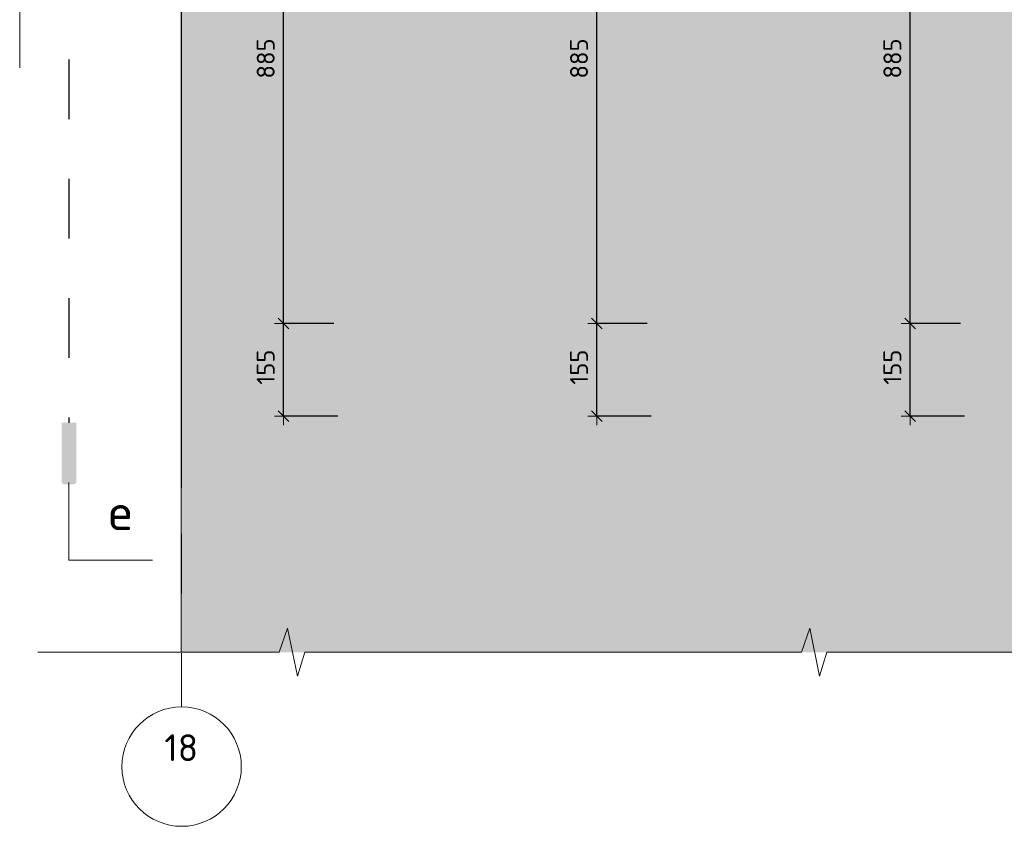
# Model space of a CAD drawing. Header units: metres. Extents: x -38 to 98, y -15 to 21.
# Tile 52 of 147: x 80.97 to 82.62, y -7.58 to -6.23. Entities that reach past the tile are written whole.
import ezdxf

# ---------------------------------------------------------------- set-up
doc = ezdxf.new("R2010")
doc.units = ezdxf.units.M
doc.header["$PDMODE"] = 65
for name, pattern in [('______11', [0.5, 0.4, -0.05, 0, -0.05]), ('______2', [0.0405, 0.03, -0.0105]), ('______5', [1.1, 0.8, -0.1, 0.1, -0.1])]:
    doc.linetypes.add(name, pattern=pattern)
for name, color, linetype, lineweight in [('XR$5$ВК__отв в полу 1-2 эт', 220, 'Continuous', 25), ('XR$5$Осевая линия (1)', 7, '______5', 13), ('XR$5$Размерная линия (1)', 7, 'Continuous', 13), ('XR$5$Текст_ общее_1', 7, 'Continuous', 13)]:
    doc.layers.add(name, color=color, linetype=linetype, lineweight=lineweight)
doc.styles.add('ISOCPEUR', font='txt')
doc.dimstyles.new('DIMSTYLE_24', dxfattribs={"dimtxt": 0.03, "dimasz": 0.03, "dimexe": 0, "dimexo": 0, "dimgap": 0.015, "dimtad": 2, "dimdec": 0, "dimlfac": 1000, "dimrnd": 5, "dimzin": 12, "dimdsep": 46, "dimtxsty": 'ISOCPEUR', "dimblk1": 'ALL_ML_STRICH', "dimblk2": 'ALL_ML_STRICH', "dimsah": 1, "dimcen": 0, "dimclrd": 7, "dimclre": 256, "dimclrt": 7, "dimadec": 0, "dimazin": 0, "dimtfac": 1, "dimtdec": 0, "dimtix": 1, "dimtmove": 2, "dimatfit": 3, "dimfxl": 0, "dimtzin": 0, "dimlwd": 0, "dimlwe": -3, "dimarcsym": 0})

# ---------------------------------------------------------------- blocks, each defined once
blk = doc.blocks.new('ALL_ML_STRICH')
at = {"color": 0, "linetype": 'ByBlock', "lineweight": -2}
for p, q in [((-1, 0), (0.5, 0)), ((-0.3, -0.3), (0.3, 0.3)), ((0, -0.5), (0, 0.5))]:
    blk.add_line(p, q, dxfattribs=at)
blk = doc.blocks.new('*D730')
at = {"layer": 'DEFPOINTS', "color": 7, "linetype": 'Continuous', "lineweight": 13, "transparency": 33554687}
for p in [(82.5656, -6.7349), (82.4614, -6.8899), (82.5721, -6.8899)]:
    blk.add_point(p, dxfattribs=at)
at = {"layer": 'XR$5$Размерная линия (1)', "color": 9, "linetype": 'Continuous', "lineweight": -2, "true_color": 0xc7c7c7, "transparency": 33554687}
for p, q in [((82.5456, -6.7349), (82.4614, -6.7349)), ((82.5521, -6.8899), (82.4614, -6.8899))]:
    blk.add_line(p, q, dxfattribs=at)
at = {"layer": 'XR$5$Размерная линия (1)', "color": 7, "linetype": 'Continuous', "lineweight": -2, "transparency": 33554687}
blk.add_line((82.4614, -6.8899), (82.4614, -6.7349), dxfattribs=at)
at = {"layer": 'XR$5$Размерная линия (1)', "color": 7, "linetype": 'Continuous', "lineweight": 13, "transparency": 33554687, "xscale": 0.03, "yscale": 0.03, "zscale": 0.03}
for p, rotation in [((82.4614, -6.7349), 90), ((82.4614, -6.8899), 270)]:
    blk.add_blockref('ALL_ML_STRICH', p, dxfattribs=dict(at, rotation=rotation))
at = {"layer": 'XR$5$Размерная линия (1)', "color": 7, "linetype": 'Continuous', "lineweight": 13, "transparency": 33554687, "insert": (82.4314, -6.8079), "char_height": 0.03, "width": 0.09, "attachment_point": 5, "rotation": 90, "style": 'ISOCPEUR'}
blk.add_mtext('\\A1;{155}', dxfattribs=at)
blk = doc.blocks.new('*D731')
at = {"layer": 'DEFPOINTS', "color": 7, "linetype": 'Continuous', "lineweight": 13, "transparency": 33554687}
for p in [(82.3694, -5.8499), (82.4614, -6.7349), (82.5656, -6.7349)]:
    blk.add_point(p, dxfattribs=at)
at = {"layer": 'XR$5$Размерная линия (1)', "color": 9, "linetype": 'Continuous', "lineweight": -2, "true_color": 0xc7c7c7, "transparency": 33554687}
for p, q in [((82.3894, -5.8499), (82.4614, -5.8499)), ((82.5456, -6.7349), (82.4614, -6.7349))]:
    blk.add_line(p, q, dxfattribs=at)
at = {"layer": 'XR$5$Размерная линия (1)', "color": 7, "linetype": 'Continuous', "lineweight": -2, "transparency": 33554687}
blk.add_line((82.4614, -6.7349), (82.4614, -5.8499), dxfattribs=at)
at = {"layer": 'XR$5$Размерная линия (1)', "color": 7, "linetype": 'Continuous', "lineweight": 13, "transparency": 33554687, "xscale": 0.03, "yscale": 0.03, "zscale": 0.03}
for p, rotation in [((82.4614, -5.8499), 90), ((82.4614, -6.7349), 270)]:
    blk.add_blockref('ALL_ML_STRICH', p, dxfattribs=dict(at, rotation=rotation))
at = {"layer": 'XR$5$Размерная линия (1)', "color": 7, "linetype": 'Continuous', "lineweight": 13, "transparency": 33554687, "insert": (82.4314, -6.2909), "char_height": 0.03, "width": 0.09, "attachment_point": 5, "rotation": 90, "style": 'ISOCPEUR'}
blk.add_mtext('\\A1;{885}', dxfattribs=at)
blk = doc.blocks.new('*D735')
at = {"layer": 'DEFPOINTS', "color": 7, "linetype": 'Continuous', "lineweight": 13, "transparency": 33554687}
for p in [(82.0406, -6.7349), (81.9364, -6.8899), (82.0471, -6.8899)]:
    blk.add_point(p, dxfattribs=at)
at = {"layer": 'XR$5$Размерная линия (1)', "color": 9, "linetype": 'Continuous', "lineweight": -2, "true_color": 0xc7c7c7, "transparency": 33554687}
for p, q in [((82.0206, -6.7349), (81.9364, -6.7349)), ((82.0271, -6.8899), (81.9364, -6.8899))]:
    blk.add_line(p, q, dxfattribs=at)
at = {"layer": 'XR$5$Размерная линия (1)', "color": 7, "linetype": 'Continuous', "lineweight": -2, "transparency": 33554687}
blk.add_line((81.9364, -6.8899), (81.9364, -6.7349), dxfattribs=at)
at = {"layer": 'XR$5$Размерная линия (1)', "color": 7, "linetype": 'Continuous', "lineweight": 13, "transparency": 33554687, "xscale": 0.03, "yscale": 0.03, "zscale": 0.03}
for p, rotation in [((81.9364, -6.7349), 90), ((81.9364, -6.8899), 270)]:
    blk.add_blockref('ALL_ML_STRICH', p, dxfattribs=dict(at, rotation=rotation))
at = {"layer": 'XR$5$Размерная линия (1)', "color": 7, "linetype": 'Continuous', "lineweight": 13, "transparency": 33554687, "insert": (81.9064, -6.8079), "char_height": 0.03, "width": 0.09, "attachment_point": 5, "rotation": 90, "style": 'ISOCPEUR'}
blk.add_mtext('\\A1;{155}', dxfattribs=at)
blk = doc.blocks.new('*D736')
at = {"layer": 'DEFPOINTS', "color": 7, "linetype": 'Continuous', "lineweight": 13, "transparency": 33554687}
for p in [(81.8444, -5.8499), (81.9364, -6.7349), (82.0406, -6.7349)]:
    blk.add_point(p, dxfattribs=at)
at = {"layer": 'XR$5$Размерная линия (1)', "color": 9, "linetype": 'Continuous', "lineweight": -2, "true_color": 0xc7c7c7, "transparency": 33554687}
for p, q in [((81.8644, -5.8499), (81.9364, -5.8499)), ((82.0206, -6.7349), (81.9364, -6.7349))]:
    blk.add_line(p, q, dxfattribs=at)
at = {"layer": 'XR$5$Размерная линия (1)', "color": 7, "linetype": 'Continuous', "lineweight": -2, "transparency": 33554687}
blk.add_line((81.9364, -6.7349), (81.9364, -5.8499), dxfattribs=at)
at = {"layer": 'XR$5$Размерная линия (1)', "color": 7, "linetype": 'Continuous', "lineweight": 13, "transparency": 33554687, "xscale": 0.03, "yscale": 0.03, "zscale": 0.03}
for p, rotation in [((81.9364, -5.8499), 90), ((81.9364, -6.7349), 270)]:
    blk.add_blockref('ALL_ML_STRICH', p, dxfattribs=dict(at, rotation=rotation))
at = {"layer": 'XR$5$Размерная линия (1)', "color": 7, "linetype": 'Continuous', "lineweight": 13, "transparency": 33554687, "insert": (81.9064, -6.2909), "char_height": 0.03, "width": 0.09, "attachment_point": 5, "rotation": 90, "style": 'ISOCPEUR'}
blk.add_mtext('\\A1;{885}', dxfattribs=at)
blk = doc.blocks.new('*D740')
at = {"layer": 'DEFPOINTS', "color": 7, "linetype": 'Continuous', "lineweight": 13, "transparency": 33554687}
for p in [(81.5156, -6.7349), (81.4114, -6.8899), (81.5221, -6.8899)]:
    blk.add_point(p, dxfattribs=at)
at = {"layer": 'XR$5$Размерная линия (1)', "color": 9, "linetype": 'Continuous', "lineweight": -2, "true_color": 0xc7c7c7, "transparency": 33554687}
for p, q in [((81.4956, -6.7349), (81.4114, -6.7349)), ((81.5021, -6.8899), (81.4114, -6.8899))]:
    blk.add_line(p, q, dxfattribs=at)
at = {"layer": 'XR$5$Размерная линия (1)', "color": 7, "linetype": 'Continuous', "lineweight": -2, "transparency": 33554687}
blk.add_line((81.4114, -6.8899), (81.4114, -6.7349), dxfattribs=at)
at = {"layer": 'XR$5$Размерная линия (1)', "color": 7, "linetype": 'Continuous', "lineweight": 13, "transparency": 33554687, "xscale": 0.03, "yscale": 0.03, "zscale": 0.03}
for p, rotation in [((81.4114, -6.7349), 90), ((81.4114, -6.8899), 270)]:
    blk.add_blockref('ALL_ML_STRICH', p, dxfattribs=dict(at, rotation=rotation))
at = {"layer": 'XR$5$Размерная линия (1)', "color": 7, "linetype": 'Continuous', "lineweight": 13, "transparency": 33554687, "insert": (81.3814, -6.8079), "char_height": 0.03, "width": 0.09, "attachment_point": 5, "rotation": 90, "style": 'ISOCPEUR'}
blk.add_mtext('\\A1;{155}', dxfattribs=at)
blk = doc.blocks.new('*D741')
at = {"layer": 'DEFPOINTS', "color": 7, "linetype": 'Continuous', "lineweight": 13, "transparency": 33554687}
for p in [(81.3194, -5.8499), (81.4114, -6.7349), (81.5156, -6.7349)]:
    blk.add_point(p, dxfattribs=at)
at = {"layer": 'XR$5$Размерная линия (1)', "color": 9, "linetype": 'Continuous', "lineweight": -2, "true_color": 0xc7c7c7, "transparency": 33554687}
for p, q in [((81.3394, -5.8499), (81.4114, -5.8499)), ((81.4956, -6.7349), (81.4114, -6.7349))]:
    blk.add_line(p, q, dxfattribs=at)
at = {"layer": 'XR$5$Размерная линия (1)', "color": 7, "linetype": 'Continuous', "lineweight": -2, "transparency": 33554687}
blk.add_line((81.4114, -6.7349), (81.4114, -5.8499), dxfattribs=at)
at = {"layer": 'XR$5$Размерная линия (1)', "color": 7, "linetype": 'Continuous', "lineweight": 13, "transparency": 33554687, "xscale": 0.03, "yscale": 0.03, "zscale": 0.03}
for p, rotation in [((81.4114, -5.8499), 90), ((81.4114, -6.7349), 270)]:
    blk.add_blockref('ALL_ML_STRICH', p, dxfattribs=dict(at, rotation=rotation))
at = {"layer": 'XR$5$Размерная линия (1)', "color": 7, "linetype": 'Continuous', "lineweight": 13, "transparency": 33554687, "insert": (81.3814, -6.2909), "char_height": 0.03, "width": 0.09, "attachment_point": 5, "rotation": 90, "style": 'ISOCPEUR'}
blk.add_mtext('\\A1;{885}', dxfattribs=at)
blk = doc.blocks.new('ЭЛЕМЕНТ_УЗОРА_19')
at = {"color": 7, "linetype": 'Continuous', "lineweight": 13, "transparency": 33554687}
blk.add_line((80.9996, -7.2854), (80.9996, -7.2854), dxfattribs=at)
for points in [[(81.8746, -7.2854), (81.4468, -7.2854), (81.4345, -7.3254), (81.4179, -7.2454), (81.4039, -7.2854), (80.9996, -7.2854)], [(82.7496, -7.2854), (82.3218, -7.2854), (82.3095, -7.3254), (82.2929, -7.2454), (82.2789, -7.2854), (81.8746, -7.2854)]]:
    blk.add_lwpolyline(points, dxfattribs=at)
blk = doc.blocks.new('СЛОЖНЫЙ_ОБЪЕКТ_58')
at = {"linetype": 'Continuous', "lineweight": 25, "true_color": 0x000000, "transparency": 33554687}
for points in [[(81.0643, -4.1988), (81.0642, -4.198), (81.0639, -4.1973), (81.0636, -4.1966), (81.0632, -4.196), (81.0627, -4.1954), (81.0621, -4.1949), (81.0614, -4.1945), (81.0607, -4.1941), (81.06, -4.1939), (81.0593, -4.1937), (81.0585, -4.1937), (81.0452, -4.1937), (81.0444, -4.1937), (81.0436, -4.1939), (81.0429, -4.1941), (81.0422, -4.1945), (81.0416, -4.1949), (81.041, -4.1954), (81.0405, -4.196), (81.0401, -4.1966), (81.0397, -4.1973), (81.0395, -4.198), (81.0393, -4.1988), (81.0393, -4.1996), (81.0393, -4.2971), (81.0644, -4.2971), (81.0644, -4.1996)], [(81.0643, -6.9992), (81.0644, -6.9985), (81.0644, -6.901), (81.0393, -6.901), (81.0393, -6.9985), (81.0393, -6.9992), (81.0395, -7), (81.0397, -7.0007), (81.0401, -7.0014), (81.0405, -7.002), (81.041, -7.0026), (81.0416, -7.0031), (81.0422, -7.0035), (81.0429, -7.0039), (81.0436, -7.0041), (81.0444, -7.0043), (81.0452, -7.0043), (81.0585, -7.0043), (81.0593, -7.0043), (81.06, -7.0041), (81.0607, -7.0039), (81.0614, -7.0035), (81.0621, -7.0031), (81.0627, -7.0026), (81.0632, -7.002), (81.0636, -7.0014), (81.0639, -7.0007), (81.0642, -7)]]:
    blk.add_hatch(color=18, dxfattribs=at).paths.add_polyline_path(points)
at = {"color": 7, "linetype": '______2', "lineweight": 25, "transparency": 33554687}
blk.add_line((81.0518, -4.2924), (81.0518, -6.901), dxfattribs=at)
at = {"layer": 'XR$5$ВК__отв в полу 1-2 эт', "color": 7, "linetype": 'Continuous', "lineweight": 13, "transparency": 33554687}
for p, q in [((81.0518, -7.001), (81.0518, -7.131)), ((81.0518, -7.131), (81.1918, -7.131))]:
    blk.add_line(p, q, dxfattribs=at)
at = {"color": 7, "linetype": 'Continuous', "lineweight": 13, "transparency": 33554687, "insert": (81.138, -7.0509), "char_height": 0.06, "width": 0.065333, "attachment_point": 5, "style": 'ISOCPEUR'}
blk.add_mtext('\\A1;{\\fISOCPEUR|i0|b0;\\H0.060000;\\W1.000000;\\C7;е}\\P', dxfattribs=at)

msp = doc.modelspace()

# ---------------------------------------------------------------- hatches: boundary and pattern name
at = {"linetype": 'Continuous', "lineweight": 13, "true_color": 0xf1f1f1, "transparency": 33554687}
msp.add_hatch(color=7, dxfattribs=at).paths.add_polyline_path([(81.24, -7.2854), (84.4996, -7.2854), (84.4996, -5.8499), (81.24, -5.8499)])

# ---------------------------------------------------------------- linework, layer by layer
at = {"color": 52, "linetype": 'Continuous', "lineweight": 13, "transparency": 33554687}
msp.add_line((80.9692, -4.2065), (80.9692, -6.3065), dxfattribs=at)
at = {"color": 7, "linetype": 'Continuous', "lineweight": 13, "transparency": 33554687}
for p, q in [((81.24, -7.2854), (81.24, -5.8499)), ((81.2406, -5.8499), (81.2406, -7.0099))]:
    msp.add_line(p, q, dxfattribs=at)
msp.add_circle((81.2406, -7.4771), 0.1, dxfattribs=at)
at = {"layer": 'XR$5$Осевая линия (1)', "color": 253, "linetype": '______11', "lineweight": 13, "true_color": 0xa0a0a0, "transparency": 33554687}
msp.add_line((81.2406, -5.1871), (81.2406, -7.3771), dxfattribs=at)

# ---------------------------------------------------------------- block references
at = {"color": 7, "linetype": 'Continuous', "lineweight": 13, "transparency": 33554687}
for name in ['СЛОЖНЫЙ_ОБЪЕКТ_58', 'ЭЛЕМЕНТ_УЗОРА_19']:
    msp.add_blockref(name, (0, 0), dxfattribs=at)

# ---------------------------------------------------------------- texts
at = {"layer": 'XR$5$Текст_ общее_1', "color": 7, "linetype": 'Continuous', "lineweight": 13, "transparency": 33554687, "insert": (81.2399, -7.4229), "char_height": 0.045, "width": 0.070875, "attachment_point": 2, "style": 'ISOCPEUR'}
msp.add_mtext('\\A1;{\\fISOCPEUR|i0|b0;\\H0.045000;\\W1.000000;\\C7;18}\\P', dxfattribs=at)

# ---------------------------------------------------------------- dimensions: what is measured, and where the dimension line sits
at = {"layer": 'XR$5$Размерная линия (1)', "color": 7, "linetype": 'Continuous', "lineweight": 13, "transparency": 33554687}
for base, p1, p2, picture, middle in [((81.4114, -5.8499), (81.4956, -6.7349), (81.3394, -5.8499), '*D741', (81.3814, -6.2909)), ((81.9364, -5.8499), (82.0206, -6.7349), (81.8644, -5.8499), '*D736', (81.9064, -6.2909)), ((82.4614, -5.8499), (82.5456, -6.7349), (82.3894, -5.8499), '*D731', (82.4314, -6.2909)), ((81.4114, -6.7349), (81.5021, -6.8899), (81.4956, -6.7349), '*D740', (81.3814, -6.8079)), ((81.9364, -6.7349), (82.0271, -6.8899), (82.0206, -6.7349), '*D735', (81.9064, -6.8079)), ((82.4614, -6.7349), (82.5521, -6.8899), (82.5456, -6.7349), '*D730', (82.4314, -6.8079))]:
    dim = msp.add_linear_dim(base=base, p1=p1, p2=p2, angle=90, dimstyle='DIMSTYLE_24', override={"dimpost": '<>', "dimclrd": 7, "dimclre": 9, "dimclrt": 7, "dimlwd": 0, "dimlwe": 65533}, dxfattribs=at)
    dim.commit()
    dim.dimension.update_dxf_attribs({"geometry": picture, "text_midpoint": middle, "dimtype": 160})

doc.saveas('drawing.dxf')
